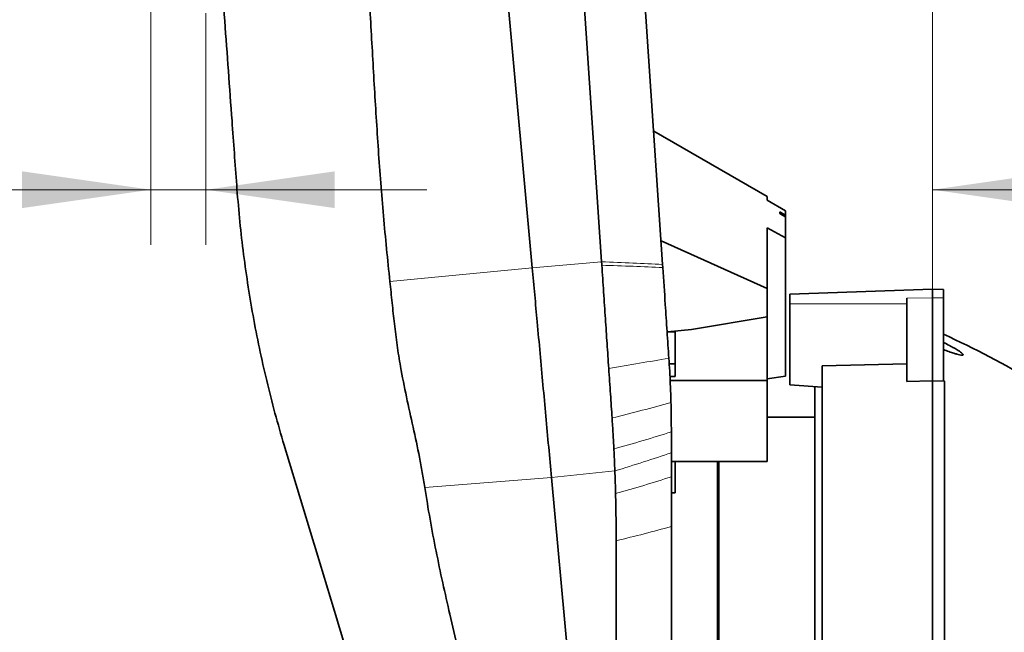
# Model space of a CAD drawing. Header units: millimetres. Extents: x 0 to 12118, y 0 to 8400.
# Tile 32 of 127: x 4013 to 4549, y 4193 to 4526. Entities that reach past the tile are written whole.
import ezdxf

# ---------------------------------------------------------------- set-up
doc = ezdxf.new("R2010")
doc.units = ezdxf.units.MM
doc.header["$LTSCALE"] = 20
doc.styles.add('SLDTEXTSTYLE0', font='TXT', dxfattribs={"width": 0.605})
doc.dimstyles.new('SLDDIMSTYLE0', dxfattribs={"dimtxt": 70, "dimasz": 70, "dimexe": 0, "dimexo": 0.0625, "dimgap": 17.5, "dimtad": 1, "dimdec": 0, "dimrnd": 1e-09, "dimzin": 12, "dimdsep": 46, "dimtxsty": 'SLDTEXTSTYLE0', "dimsah": 1, "dimcen": 0.09, "dimadec": 0, "dimazin": 3, "dimtfac": 1, "dimtofl": 0, "dimtmove": 0, "dimatfit": 3, "dimfxl": 1, "dimfrac": 2, "dimtolj": 1, "dimtzin": 12, "dimarcsym": 0})
doc.dimstyles.new('SLDDIMSTYLE1', dxfattribs={"dimtxt": 70, "dimasz": 70, "dimexe": 0, "dimexo": 0.0625, "dimgap": 17.5, "dimtad": 1, "dimdec": 1, "dimrnd": 1e-09, "dimzin": 12, "dimdsep": 46, "dimtxsty": 'SLDTEXTSTYLE0', "dimsah": 1, "dimcen": 0.09, "dimadec": 0, "dimazin": 3, "dimtfac": 1, "dimtmove": 0, "dimatfit": 0, "dimfxl": 1, "dimfrac": 2, "dimtolj": 1, "dimtzin": 12, "dimarcsym": 0})
doc.dimstyles.new('SLDDIMSTYLE2', dxfattribs={"dimtxt": 70, "dimasz": 70, "dimexe": 0, "dimexo": 0.0625, "dimgap": 17.5, "dimtad": 1, "dimdec": 1, "dimrnd": 1e-09, "dimzin": 12, "dimdsep": 46, "dimtxsty": 'SLDTEXTSTYLE0', "dimsah": 1, "dimcen": 0.09, "dimadec": 0, "dimazin": 3, "dimtfac": 1, "dimtofl": 0, "dimtmove": 0, "dimatfit": 3, "dimfxl": 1, "dimfrac": 2, "dimtolj": 1, "dimtzin": 12, "dimarcsym": 0})

# ---------------------------------------------------------------- blocks, each defined once
blk = doc.blocks.new('_D_29')
at = {"color": 7, "linetype": 'Continuous', "lineweight": 0}
for p, q in [((4084.69, 4994.61), (4084.69, 4896.9)), ((4509.69, 3835.54), (4509.69, 4956.9)), ((4084.69, 4926.9), (3685.36, 4926.9)), ((4084.69, 4926.9), (4509.69, 4926.9))]:
    blk.add_line(p, q, dxfattribs=at)
at = {"color": 7, "linetype": 'Continuous', "lineweight": 18}
for points in [[(4084.69, 4926.9), (4154.69, 4916.9), (4154.69, 4936.9)], [(4509.69, 4926.9), (4439.69, 4936.9), (4439.69, 4916.9)]]:
    blk.add_solid(points, dxfattribs=at)
at = {"color": 7, "linetype": 'Continuous', "lineweight": 18, "insert": (3685.36, 5017.14), "char_height": 70, "attachment_point": 1, "style": 'SLDTEXTSTYLE0'}
blk.add_mtext('*)', dxfattribs=at)
blk = doc.blocks.new('_D_32')
at = {"color": 7, "linetype": 'Continuous', "lineweight": 0}
for p, q in [((4366.69, 4562.87), (4366.69, 4640.89)), ((4509.69, 3835.54), (4509.69, 4640.89)), ((4366.69, 4610.89), (4246.69, 4610.89)), ((4509.69, 4610.89), (4366.69, 4610.89)), ((4509.69, 4610.89), (4819.8, 4610.89))]:
    blk.add_line(p, q, dxfattribs=at)
at = {"color": 7, "linetype": 'Continuous', "lineweight": 18}
for centre, start, end in [((4754.14, 4664.61), 153.4349, 206.5651), ((4699.69, 4664.61), 333.4349, 26.5651)]:
    blk.add_arc(centre, 120.11, start, end, dxfattribs=at)
for points in [[(4366.69, 4610.89), (4296.69, 4620.89), (4296.69, 4600.89)], [(4509.69, 4610.89), (4579.69, 4600.89), (4579.69, 4620.89)]]:
    blk.add_solid(points, dxfattribs=at)
at = {"color": 7, "linetype": 'Continuous', "lineweight": 18, "insert": (4646.71, 4701.13), "char_height": 70, "attachment_point": 1, "style": 'SLDTEXTSTYLE0'}
blk.add_mtext('143', dxfattribs=at)
blk = doc.blocks.new('_D_33')
at = {"color": 7, "linetype": 'Continuous', "lineweight": 0}
for p, q in [((4509.69, 3835.54), (4509.69, 4463.51)), ((4880.19, 4207.87), (4880.19, 4463.51)), ((4880.19, 4433.51), (4509.69, 4433.51))]:
    blk.add_line(p, q, dxfattribs=at)
at = {"color": 7, "linetype": 'Continuous', "lineweight": 18}
for points in [[(4509.69, 4433.51), (4579.69, 4423.51), (4579.69, 4443.51)], [(4880.19, 4433.51), (4810.19, 4443.51), (4810.19, 4423.51)]]:
    blk.add_solid(points, dxfattribs=at)
at = {"color": 7, "linetype": 'Continuous', "lineweight": 18, "insert": (4614.73, 4523.75), "char_height": 70, "attachment_point": 1, "style": 'SLDTEXTSTYLE0'}
blk.add_mtext('371', dxfattribs=at)
blk = doc.blocks.new('_D_41')
at = {"color": 7, "linetype": 'Continuous', "lineweight": 0}
for p, q in [((4084.69, 4994.61), (4084.69, 4403.51)), ((4114.69, 4529.5), (4114.69, 4403.51)), ((4084.69, 4433.51), (3491.31, 4433.51)), ((4114.69, 4433.51), (4084.69, 4433.51)), ((4114.69, 4433.51), (4234.69, 4433.51))]:
    blk.add_line(p, q, dxfattribs=at)
at = {"color": 7, "linetype": 'Continuous', "lineweight": 18}
for points in [[(4084.69, 4433.51), (4014.69, 4443.51), (4014.69, 4423.51)], [(4114.69, 4433.51), (4184.69, 4423.51), (4184.69, 4443.51)]]:
    blk.add_solid(points, dxfattribs=at)
at = {"color": 7, "linetype": 'Continuous', "lineweight": 18, "char_height": 70, "attachment_point": 1, "style": 'SLDTEXTSTYLE0'}
for s, insert in [('(2x M8)', (3624.5, 4523.75)), ('30', (3491.31, 4523.75))]:
    blk.add_mtext(s, dxfattribs=dict(at, insert=insert))

msp = doc.modelspace()

# ---------------------------------------------------------------- linework, layer by layer
at = {"color": 7, "linetype": 'Continuous', "lineweight": 35}
for p, q in [((4318.271874, 5059.782438), (4362.939537, 4392.832921)), ((4253.532979, 4811.870777), (4292.061545, 4391.049059)), ((4358.081001, 4465.377524), (4419.69209, 4429.828965)), ((4419.69209, 4427.740708), (4419.69209, 4429.828965)), ((4429.69209, 4421.954558), (4419.69209, 4427.740708)), ((4429.69209, 4421.954558), (4429.69209, 4419.688347)), ((4426.69209, 4420.509409), (4426.69209, 4421.44791)), ((4429.69209, 4419.688347), (4429.69209, 4418.743838)), ((4429.69209, 4418.743838), (4429.69209, 4407.38179)), ((4429.69209, 4407.38179), (4419.69209, 4412.810903)), ((4419.69209, 4379.771731), (4419.69209, 4412.810903)), ((4362.074912, 4405.742963), (4419.69209, 4379.771731)), ((4429.69209, 4332.025466), (4429.69209, 4407.38179)), ((4363.05044, 4391.176987), (4362.939537, 4392.832921)), ((4419.69209, 4364.289448), (4419.69209, 4379.771731)), ((4509.69209, 4379.370777), (4432.19209, 4376.664417)), ((4509.69209, 4379.370777), (4509.69209, 4374.751723)), ((4515.69209, 4379.161252), (4509.69209, 4379.370777)), ((4515.69209, 4374.663174), (4515.69209, 4379.161252)), ((4432.19209, 4371.370777), (4432.19209, 4376.664417)), ((4495.69209, 4374.545109), (4495.69209, 4329.119141)), ((4509.69209, 4374.751723), (4509.69209, 4329.472375)), ((4515.69209, 4374.663174), (4515.69209, 4329.639097)), ((4432.19209, 4327.313452), (4432.19209, 4371.370777)), ((4378.633711, 4357.553808), (4419.69209, 4364.289448)), ((4419.69209, 4364.289448), (4419.69209, 4329.807172)), ((4365.627399, 4356.276417), (4378.633711, 4357.553808)), ((4365.388877, 4356.260907), (4365.627399, 4356.276417)), ((4369.69209, 4356.276417), (4365.627399, 4356.276417)), ((4369.69209, 4338.832764), (4369.69209, 4356.276417)), ((4366.350982, 4341.895362), (4366.351084, 4341.893836)), ((4366.548227, 4338.832764), (4369.69209, 4338.832764)), ((4369.69209, 4331.97307), (4369.69209, 4338.832764)), ((4495.69209, 4338.788479), (4449.69209, 4337.705876)), ((4449.69209, 4085.204664), (4449.69209, 4337.705876)), ((4366.932999, 4331.97307), (4369.69209, 4331.97307)), ((4429.69209, 4332.025466), (4419.69209, 4330.719102)), ((4367.038128, 4329.807172), (4419.69209, 4329.807172)), ((4419.69209, 4329.807172), (4419.69209, 4285.694254)), ((4449.69209, 4326.057711), (4432.19209, 4327.313452)), ((4445.69209, 4143.870777), (4445.69209, 4326.46814)), ((4495.69209, 4329.119141), (4509.69209, 4329.472375)), ((4509.69209, 4329.472375), (4509.69209, 4084.905186)), ((4509.69209, 4329.472375), (4516.187275, 4329.308518)), ((4515.69209, 4329.639097), (4516.187275, 4329.308518)), ((4516.187275, 4084.937532), (4516.187275, 4329.308518)), ((4445.69209, 4309.870777), (4419.69209, 4309.870777)), ((4367.69209, 4301.798096), (4367.69209, 4301.801333)), ((4367.69209, 4285.694254), (4419.69209, 4285.694254)), ((4369.69209, 4268.630798), (4369.69209, 4285.694254)), ((4393.59209, 4143.870777), (4393.59209, 4285.694254)), ((4367.69209, 4250.306005), (4367.69209, 4277.345303)), ((4302.512535, 4276.8999), (4319.29515, 4093.594638)), ((4369.69209, 4268.630798), (4367.69209, 4268.606604)), ((4367.69209, 4250.306005), (4367.69209, 4150.257749))]:
    msp.add_line(p, q, dxfattribs=at)
at = {"color": 8, "linetype": 'Continuous', "lineweight": 18}
for p, q in [((4214.672061, 4383.576587), (4292.061545, 4391.049059)), ((4292.061545, 4391.049059), (4329.76711, 4394.312814)), ((4495.69209, 4374.545109), (4509.69209, 4374.751723)), ((4509.69209, 4374.751723), (4515.69209, 4374.663174)), ((4495.69209, 4371.370777), (4432.19209, 4371.370777)), ((4302.512535, 4276.8999), (4336.969453, 4280.550956)), ((4233.645708, 4271.584065), (4302.512535, 4276.8999))]:
    msp.add_line(p, q, dxfattribs=at)
at = {"color": 7, "linetype": 'Continuous', "lineweight": 35, "flags": 128}
for points in [[(4329.766501, 4394.312761), (4309.492639, 4697.029268), (4295.963819, 4899.033116), (4283.353591, 5087.321177)], [(4429.69209, 4419.688347), (4427.247354, 4421.122263), (4426.69209, 4421.44791)], [(4426.69209, 4420.509409), (4426.834477, 4420.425621), (4429.69209, 4418.743838)], [(4337.69209, 4107.763651), (4337.689997, 4153.695555), (4337.690333, 4198.109646), (4337.69209, 4242.523766)]]:
    msp.add_lwpolyline(points, dxfattribs=at)
at = {"color": 7, "linetype": 'Continuous', "lineweight": 35}
msp.add_arc((4307.720604, 3900.175427), 500, 59.04064069, 65.42128595, dxfattribs=at)
for points, knots in [([(4183.020985, 5280.954938), (4182.586306, 5279.227161), (4181.716726, 5275.770726), (4180.866734, 5268.079558), (4180.499443, 5257.971226), (4180.624041, 5245.464348), (4181.097191, 5232.958699), (4181.538571, 5220.45439), (4181.693794, 5207.945984), (4180.464147, 5187.169304), (4177.70416, 5158.18558), (4175.296157, 5120.840278), (4173.381419, 5083.475246), (4172.309821, 5046.071237), (4172.240076, 5008.645524), (4173.149629, 4971.221542), (4174.884629, 4933.829461), (4178.27233, 4884.081939), (4183.455297, 4822.007882), (4190.97926, 4722.6552), (4197.29887, 4636.191318), (4202.167648, 4562.596046), (4204.137722, 4526.744641), (4206.113121, 4490.893607), (4208.337791, 4455.064511), (4210.990168, 4419.269349), (4213.444785, 4395.47397), (4214.672061, 4383.576587)], [0, 0, 0, 0, 0.0059265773, 0.0118561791, 0.0257392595, 0.0396394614, 0.0535619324, 0.0674830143, 0.0813800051, 0.0952609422, 0.1368413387, 0.1784276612, 0.2200085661, 0.2615815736, 0.3031897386, 0.3448097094, 0.3864346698, 0.4280496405, 0.5111572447, 0.5942640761, 0.7604779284, 0.8003992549, 0.8403290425, 0.8802591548, 0.9201809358, 0.9600914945, 1, 1, 1, 1]), ([(4131.364773, 4435.991303), (4130.941644, 4441.815175), (4130.095371, 4453.463124), (4127.931926, 4483.24037), (4124.871356, 4525.365496), (4119.70647, 4596.45402), (4113.338356, 4684.103554), (4105.931174, 4786.054626), (4098.685087, 4885.788423), (4093.964648, 4950.759666), (4091.60443, 4983.245265)], [0, 0, 0, 0, 0.0318915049, 0.0637841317, 0.1633788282, 0.2629738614, 0.4533860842, 0.6437987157, 0.821899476, 1, 1, 1, 1]), ([(4131.364773, 4435.991303), (4131.839259, 4430.071352), (4132.788225, 4418.23154), (4134.799781, 4400.496729), (4137.249254, 4382.786446), (4140.197972, 4365.051769), (4143.641835, 4347.326201), (4147.617985, 4329.606356), (4152.079662, 4311.974007), (4155.48576, 4300.323094), (4157.188851, 4294.497495)], [0, 0, 0, 0, 0.1238547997, 0.2477077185, 0.3719514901, 0.4961933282, 0.6218494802, 0.747500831, 0.8737473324, 1, 1, 1, 1]), ([(4292.061556, 4391.048947), (4292.510094, 4386.149867), (4293.407177, 4376.351623), (4294.831124, 4360.798801), (4296.328326, 4344.445877), (4297.894614, 4327.338356), (4299.450833, 4310.340821), (4300.994365, 4293.481856), (4302.006476, 4282.42724), (4302.512507, 4276.900204)], [0, 0, 0, 0, 0.1279083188, 0.2558188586, 0.4046699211, 0.5535174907, 0.7023573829, 0.8511860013, 1, 1, 1, 1]), ([(4329.76767, 4394.312719), (4329.778175, 4394.14951), (4329.799184, 4393.823091), (4329.840941, 4393.192331), (4329.87325, 4392.724749), (4329.89428, 4392.420402)], [0, 0, 0, 0, 0.2587676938, 0.5175353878, 1, 1, 1, 1]), ([(4329.89428, 4392.420402), (4330.219017, 4387.575849), (4330.868492, 4377.886737), (4331.817309, 4363.669396), (4332.74904, 4349.80867), (4333.349514, 4340.833634), (4333.650037, 4336.341858)], [0, 0, 0, 0, 0.2595401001, 0.519080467, 0.7593121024, 1, 1, 1, 1]), ([(4366.350982, 4341.895362), (4366.025706, 4346.752179), (4365.375156, 4356.46578), (4364.273673, 4372.912431), (4363.499998, 4384.464468), (4363.050635, 4391.174074)], [0, 0, 0, 0, 0.2953711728, 0.5907403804, 1, 1, 1, 1]), ([(4214.672061, 4383.576587), (4215.08273, 4379.733677), (4215.904068, 4372.047842), (4217.106056, 4360.455055), (4218.55341, 4348.859669), (4220.647545, 4335.594587), (4223.652449, 4320.75522), (4227.296955, 4304.325304), (4230.244412, 4290.679777), (4232.350603, 4279.760723), (4233.214017, 4274.309552), (4233.645708, 4271.584065)], [0, 0, 0, 0, 0.101412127, 0.2028246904, 0.304860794, 0.4068877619, 0.5540415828, 0.7016887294, 0.8505313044, 0.925268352, 1, 1, 1, 1]), ([(4515.69209, 4350.388364), (4516.756219, 4349.855401), (4518.679108, 4348.892333), (4521.346103, 4347.439182), (4523.407641, 4346.215029), (4524.994297, 4345.150531), (4525.950519, 4344.370394), (4526.352317, 4343.81925), (4526.248623, 4343.535202), (4525.647796, 4343.442653), (4524.506936, 4343.619197), (4522.958578, 4344.016804), (4520.990165, 4344.621403), (4518.568044, 4345.448174), (4516.651176, 4346.165656), (4515.69209, 4346.524641)], [0, 0, 0, 0, 0.11964203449, 0.21619421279, 0.312433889, 0.37701260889, 0.4420475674, 0.48732771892, 0.53277600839, 0.57589930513, 0.64919419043, 0.71683855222, 0.78466482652, 0.89225915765, 1, 1, 1, 1]), ([(4366.351084, 4341.893836), (4366.500668, 4339.533795), (4366.799835, 4334.813714), (4367.196995, 4326.758072), (4367.375733, 4321.069386), (4367.480408, 4317.737904)], [0, 0, 0, 0, 0.2929699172, 0.5859399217, 1, 1, 1, 1]), ([(4333.650037, 4336.341858), (4333.80744, 4333.992393), (4334.122246, 4329.293463), (4334.725205, 4320.27897), (4335.168976, 4313.648935), (4335.45691, 4309.347149)], [0, 0, 0, 0, 0.25989893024, 0.51979787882, 1, 1, 1, 1]), ([(4367.480408, 4317.737904), (4367.516186, 4316.26799), (4367.587744, 4313.328146), (4367.670911, 4308.013094), (4367.683999, 4304.174502), (4367.69209, 4301.801333)], [0, 0, 0, 0, 0.2762831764, 0.5525695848, 1, 1, 1, 1]), ([(4335.45691, 4309.347149), (4335.551311, 4307.89828), (4335.740114, 4305.000542), (4336.083988, 4299.362093), (4336.302166, 4295.190262), (4336.445183, 4292.455588)], [0, 0, 0, 0, 0.2562236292, 0.5124475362, 1, 1, 1, 1]), ([(4367.69209, 4290.442455), (4367.69209, 4291.481169), (4367.69209, 4293.558599), (4367.69209, 4297.342476), (4367.69209, 4300.09135), (4367.69209, 4301.798096)], [0, 0, 0, 0, 0.2748945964, 0.5497896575, 1, 1, 1, 1]), ([(4157.188851, 4294.497495), (4159.597246, 4286.524015), (4164.414472, 4270.575614), (4171.661008, 4246.68069), (4178.899866, 4222.774686), (4186.167022, 4198.736539), (4193.446735, 4174.554752), (4199.547413, 4154.2995), (4204.451502, 4138.116054), (4208.149606, 4125.983068), (4211.867179, 4113.879178), (4215.807357, 4101.171859), (4219.968975, 4087.916395), (4223.624004, 4076.468175), (4226.552304, 4067.440235), (4228.762833, 4060.706514), (4230.958276, 4054.110338), (4233.810553, 4045.658482), (4237.276095, 4035.596504), (4241.311161, 4024.171136), (4245.234142, 4013.369527), (4248.926084, 4003.546348), (4252.346131, 3994.799149), (4255.498556, 3987.097809), (4258.41793, 3980.366472), (4261.009424, 3974.836102), (4263.254648, 3970.522254), (4265.153864, 3967.412019), (4266.716646, 3965.41348), (4267.457232, 3965.094076), (4267.809656, 3964.94208)], [0, 0, 0, 0, 0.05696119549, 0.11393268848, 0.17089553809, 0.22786157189, 0.28569202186, 0.34352145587, 0.37246222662, 0.40140118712, 0.43044711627, 0.45948998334, 0.49330990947, 0.52728273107, 0.54460761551, 0.56193132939, 0.57942415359, 0.59691770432, 0.63075602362, 0.66483803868, 0.69966727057, 0.73476092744, 0.76809608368, 0.80167172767, 0.83601020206, 0.87061537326, 0.90318673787, 0.93599136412, 0.96954014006, 1, 1, 1, 1]), ([(4336.445183, 4292.455588), (4336.495335, 4291.434845), (4336.595639, 4289.39336), (4336.774855, 4285.42024), (4336.892747, 4282.479146), (4336.970025, 4280.551256)], [0, 0, 0, 0, 0.2562285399, 0.5124571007, 1, 1, 1, 1]), ([(4367.69209, 4277.345303), (4367.69209, 4278.446744), (4367.69209, 4280.649629), (4367.69209, 4285.011603), (4367.69209, 4288.280464), (4367.69209, 4290.442455)], [0, 0, 0, 0, 0.25295601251, 0.50591286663, 1, 1, 1, 1]), ([(4392.69209, 4285.694254), (4392.69209, 4285.320518), (4392.69209, 4282.514899), (4392.69209, 4276.38514), (4392.69209, 4267.281136), (4392.69209, 4257.264718), (4392.69209, 4246.339688), (4392.69209, 4234.737569), (4392.69209, 4222.499479), (4392.69209, 4209.782913), (4392.69209, 4196.439328), (4392.69209, 4184.120776), (4392.69209, 4173.001144), (4392.69209, 4163.272146), (4392.69209, 4153.419586), (4392.69209, 4146.818385), (4392.69209, 4143.50354)], [0, 0, 0, 0, 0.0131041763, 0.0983726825, 0.1805364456, 0.2641788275, 0.3478227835, 0.4329904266, 0.5151008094, 0.5986802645, 0.6822592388, 0.7673663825, 0.825029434, 0.8831851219, 0.9413405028, 1, 1, 1, 1]), ([(4336.968798, 4280.550886), (4337.008686, 4279.471669), (4337.088463, 4277.313232), (4337.224912, 4273.194661), (4337.30858, 4270.154703), (4337.362531, 4268.194482)], [0, 0, 0, 0, 0.2620911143, 0.5241827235, 1, 1, 1, 1]), ([(4233.645708, 4271.584065), (4234.560394, 4265.798627), (4236.389816, 4254.227421), (4239.715239, 4236.948975), (4243.340637, 4219.716012), (4247.338684, 4202.029822), (4251.733407, 4183.910388), (4256.184775, 4165.28953), (4259.927443, 4148.121361), (4262.301109, 4132.30973), (4263.164511, 4120.332198), (4263.680736, 4110.718642), (4264.481608, 4103.527453), (4265.841156, 4096.403444), (4267.622938, 4091.912441), (4268.510793, 4089.674591)], [0, 0, 0, 0, 0.0947718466, 0.1895490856, 0.2844852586, 0.3794237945, 0.4825350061, 0.5856442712, 0.6887167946, 0.7664249, 0.8441632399, 0.8832095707, 0.9224156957, 0.9613400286, 1, 1, 1, 1]), ([(4337.362531, 4268.194482), (4337.415345, 4265.960399), (4337.520973, 4261.492235), (4337.655736, 4252.935848), (4337.677816, 4246.612008), (4337.69209, 4242.523766)], [0, 0, 0, 0, 0.2611851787, 0.5223703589, 1, 1, 1, 1])]:
    msp.add_open_spline(points, degree=3, knots=knots, dxfattribs=at)
at = {"color": 8, "linetype": 'Continuous', "lineweight": 18}
for points in [[(4362.939537, 4392.832921), (4357.613122, 4393.109838), (4346.960292, 4393.663671), (4335.498155, 4394.096384), (4329.767086, 4394.31274)], [(4367.69209, 4277.345303), (4362.779989, 4275.786492), (4352.955785, 4272.66887), (4342.560282, 4269.685944), (4337.362531, 4268.194482)], [(4337.69209, 4242.523766), (4342.819432, 4243.785908), (4353.074115, 4246.310193), (4362.819432, 4248.974068), (4367.69209, 4250.306005)]]:
    msp.add_open_spline(points, degree=3, dxfattribs=at)
for points, knots in [([(4363.050639, 4391.174074), (4357.726781, 4391.411024), (4347.079387, 4391.884908), (4335.622534, 4392.241908), (4329.89428, 4392.420402)], [0, 0, 0, 0, 0.500015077, 1, 1, 1, 1]), ([(4366.351084, 4341.893836), (4361.091563, 4340.965733), (4350.572518, 4339.109526), (4339.290864, 4337.264414), (4333.650037, 4336.341858)], [0, 0, 0, 0, 0.4999999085, 1, 1, 1, 1]), ([(4367.480408, 4317.737904), (4362.318949, 4316.32231), (4351.996032, 4313.491122), (4340.969951, 4310.728473), (4335.45691, 4309.347149)], [0, 0, 0, 0, 0.5000000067, 1, 1, 1, 1]), ([(4367.69209, 4301.798096), (4362.64716, 4300.213816), (4352.5573, 4297.045256), (4341.815889, 4293.985477), (4336.445183, 4292.455588)], [0, 0, 0, 0, 0.4999999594, 1, 1, 1, 1]), ([(4367.69209, 4290.442455), (4362.724511, 4288.760535), (4352.789351, 4285.396693), (4342.242725, 4282.166279), (4336.969412, 4280.551071)], [0, 0, 0, 0, 0.4999999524, 1, 1, 1, 1])]:
    msp.add_open_spline(points, degree=3, knots=knots, dxfattribs=at)

# ---------------------------------------------------------------- dimensions: what is measured, and where the dimension line sits
at = {"color": 7, "linetype": 'Continuous', "lineweight": 18}
for base, p1, p2, dimstyle, picture, middle in [((4509.69209, 4926.902495), (4084.69209, 4998.608741), (4509.69209, 3831.542557), 'SLDDIMSTYLE2', '_D_29', (3720.067349, 4926.902495)), ((4509.6920902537, 4433.511855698), (4880.1920902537, 4203.8707768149), (4509.6920902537, 3831.5425571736), 'SLDDIMSTYLE0', '_D_33', (4694.9420902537, 4433.511855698))]:
    dim = msp.add_linear_dim(base=base, p1=p1, p2=p2, dimstyle=dimstyle, dxfattribs=at)
    dim.commit()
    dim.dimension.update_dxf_attribs({"geometry": picture, "text_midpoint": middle, "dimtype": 160})
for base, p1, p2, text, picture, middle in [((4084.69209, 4433.511856), (4114.69209, 4533.49826), (4084.69209, 4998.608741), '<> (2x M8)', '_D_41', (3721.0904, 4433.511856)), ((4366.69209, 4610.892947), (4509.69209, 3831.542557), (4366.69209, 4558.870777), '(<>)', '_D_32', (4726.913585, 4610.892947))]:
    dim = msp.add_linear_dim(base=base, p1=p1, p2=p2, text=text, dimstyle='SLDDIMSTYLE1', dxfattribs=at)
    dim.commit()
    dim.dimension.update_dxf_attribs({"geometry": picture, "text_midpoint": middle, "dimtype": 160})

doc.saveas('drawing.dxf')
